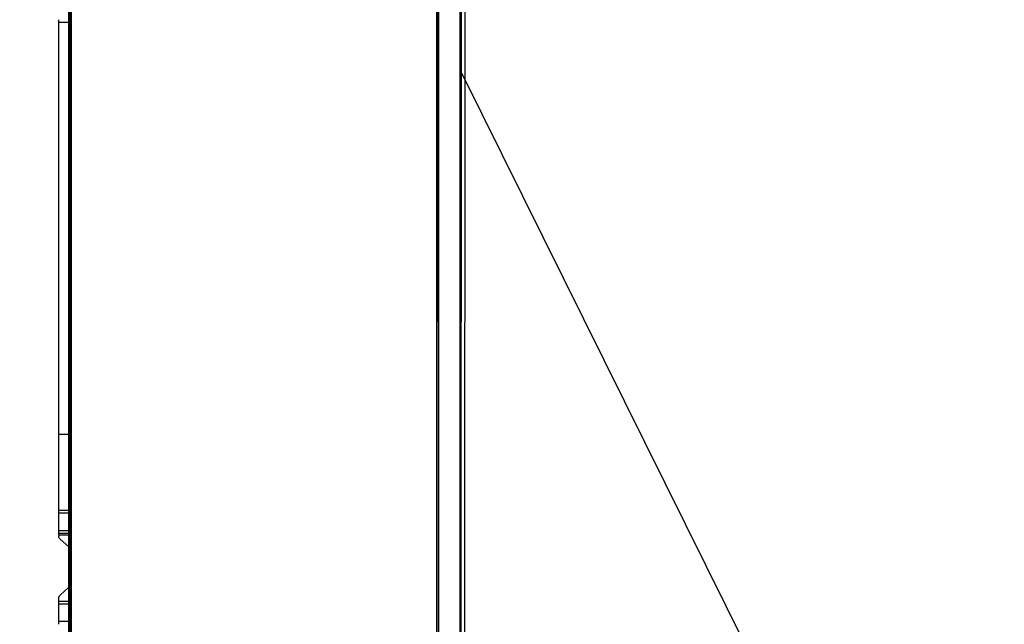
# Model space of a CAD drawing. Header units: millimetres. Extents: x -424979 to 718034, y -72486 to 344972.
# Tile 230 of 256: x 589523 to 590694, y 146013 to 146732. Entities that reach past the tile are written whole.
import ezdxf
from ezdxf import colors
from ezdxf.entities.mleader import LeaderData, LeaderLine
from ezdxf.math import Vec2, Vec3
from ezdxf.xclip import XClip

# ---------------------------------------------------------------- set-up
doc = ezdxf.new("R2010")
doc.units = ezdxf.units.MM
doc.header["$MEASUREMENT"] = 0
doc.header["$XCLIPFRAME"] = 0
doc.layers.add('IS_KLIM Opis_Średnice', color=7, linetype='Continuous', lineweight=9)
doc.layers.add('SKAN - RZUT_7_0_Nr_pióra__1', color=7, linetype='Continuous', lineweight=13)
doc.layers.add('IS_KLIM_urządzenia', color=3, linetype='Continuous')
doc.layers.add('Rysunki i obrazki', color=7, linetype='Continuous')
picture_1 = doc.add_image_def('image7.tif', size_in_pixel=(14115, 7016))

# ---------------------------------------------------------------- blocks, each defined once
blk = doc.blocks.new('Rysunek_7_7', base_point=(-247133.1, 120862.7))
at = {"layer": 'SKAN - RZUT_7_0_Nr_pióra__1', "color": 7, "lineweight": 13}
image = blk.add_image(picture_1, insert=(-306883.1, 91162.7), size_in_units=(119499.9, 59400), dxfattribs=at)
image.set_boundary_path([(-0.5, -0.5), (14114.5, 7015.5)])
blk = doc.blocks.new('G$CFEA986A8')
at = {"layer": 'IS_KLIM_urządzenia', "linetype": 'Continuous'}
for p, q in [((209.47, 201.26), (210.97, 201.26)), ((210.97, 201.26), (210.97, 196.29)), ((210.97, 201.26), (219.47, 201.26)), ((219.47, 196.29), (219.47, 201.26)), ((219.47, 201.26), (220.97, 201.26)), ((220.97, 201.26), (220.97, 196.29)), ((220.97, 201.26), (222.34, 201.26)), ((223.82, 200.61), (227.77, 196.29)), ((247.78, 196.29), (251.6, 200.59)), ((253.61, 201.26), (253.09, 201.26)), ((255.91, 201.26), (264.42, 201.26)), ((303.61, 201.26), (507.43, 201.26)), ((507.43, 196.29), (507.43, 201.26)), ((507.43, 201.26), (508.86, 201.26)), ((239.13, 196.24), (239.13, 196.29)), ((239.13, 195.13), (239.13, 195.58)), ((278.23, 195.58), (278.23, 195.13)), ((320.84, 196.24), (320.84, 196.29)), ((320.84, 195.58), (320.84, 196.24)), ((320.84, 195.13), (320.84, 195.58)), ((326.83, 196.24), (326.83, 196.29)), ((326.83, 195.58), (326.83, 196.24)), ((326.83, 195.13), (326.83, 195.58)), ((371.52, 196.29), (371.52, 196.24)), ((371.52, 196.24), (371.52, 195.58)), ((371.52, 195.58), (371.52, 195.13)), ((391.02, 196.24), (391.02, 196.29)), ((391.02, 195.13), (391.02, 195.58)), ((420.02, 196.29), (420.02, 196.24)), ((420.02, 195.13), (420.02, 195.58)), ((448.64, 196.29), (448.64, 196.24)), ((448.64, 195.58), (448.64, 195.13)), ((46.52, 13.96), (921.55, 13.84)), ((48.58, 13.7), (919.48, 13.58)), ((919.48, 13.06), (48.58, 13.18)), ((58.73, 0), (909.33, -0.12)), ((58.74, 2.46), (909.33, 2.34)), ((909.33, 1.87), (58.74, 1.98))]:
    blk.add_line(p, q, dxfattribs=at)
at = {"layer": 'IS_KLIM_urządzenia', "linetype": 'Continuous', "extrusion": (0, 0, -1)}
for centre, start, end in [((-222.34, 199.26), 90, 137.5532), ((-253.09, 199.26), 41.5986, 90)]:
    blk.add_arc(centre, 2, start, end, dxfattribs=at)
at = {"layer": 'IS_KLIM_urządzenia', "linetype": 'Continuous'}
for points, degree in [([(253.61, 196.29), (253.61, 197.95), (253.61, 199.6), (253.61, 201.26)], 3), ([(254.48, 196.29), (254.48, 197.95), (254.48, 199.6), (254.48, 201.26)], 3), ([(254.48, 201.26), (254.96, 201.26), (255.43, 201.26), (255.91, 201.26)], 3), ([(255.91, 201.26), (255.91, 199.6), (255.91, 197.95), (255.91, 196.29)], 3), ([(264.42, 196.29), (264.42, 197.95), (264.42, 199.6), (264.42, 201.26)], 3), ([(264.42, 201.26), (264.93, 201.26), (265.45, 201.26), (265.97, 201.26)], 3), ([(265.97, 201.26), (265.97, 196.29)], 1), ([(303.61, 201.26), (303.61, 196.29)], 1), ([(239.13, 196.24), (186.25, 196.24), (133.37, 196.24), (80.5, 196.24)], 3), ([(80.5, 195.58), (133.37, 195.58), (186.25, 195.58), (239.13, 195.58)], 3), ([(239.13, 196.29), (266.37, 196.29), (293.61, 196.29), (320.84, 196.29)], 3), ([(320.84, 196.24), (293.61, 196.24), (266.37, 196.24), (239.13, 196.24)], 3), ([(239.13, 195.58), (239.13, 195.8), (239.13, 196.02), (239.13, 196.24)], 3), ([(239.13, 195.58), (252.17, 195.58), (265.2, 195.58), (278.23, 195.58)], 3), ([(320.84, 196.29), (322.84, 196.29), (324.84, 196.29), (326.83, 196.29)], 3), ([(326.83, 196.24), (324.84, 196.24), (322.84, 196.24), (320.84, 196.24)], 3), ([(320.84, 195.58), (322.84, 195.58), (324.84, 195.58), (326.83, 195.58)], 3), ([(371.52, 196.24), (356.63, 196.24), (341.73, 196.24), (326.83, 196.24)], 3), ([(326.83, 195.58), (341.73, 195.58), (356.63, 195.58), (371.52, 195.58)], 3), ([(371.52, 196.29), (378.02, 196.29), (384.52, 196.29), (391.02, 196.29)], 3), ([(391.02, 196.24), (384.52, 196.24), (378.02, 196.24), (371.52, 196.24)], 3), ([(371.52, 195.58), (378.02, 195.58), (384.52, 195.58), (391.02, 195.58)], 3), ([(391.02, 196.29), (400.69, 196.29), (410.36, 196.29), (420.02, 196.29)], 3), ([(391.02, 195.58), (391.02, 195.8), (391.02, 196.02), (391.02, 196.24)], 3), ([(420.02, 196.24), (410.36, 196.24), (400.69, 196.24), (391.02, 196.24)], 3), ([(391.02, 195.58), (400.69, 195.58), (410.36, 195.58), (420.02, 195.58)], 3), ([(420.02, 196.29), (429.56, 196.29), (439.1, 196.29), (448.64, 196.29)], 3), ([(420.02, 195.58), (420.02, 195.8), (420.02, 196.02), (420.02, 196.24)], 3), ([(420.02, 195.58), (429.56, 195.58), (439.1, 195.58), (448.64, 195.58)], 3), ([(448.64, 196.29), (505.06, 196.29), (561.48, 196.29), (772.5, 196.17)], 3), ([(448.64, 196.24), (448.64, 196.02), (448.64, 195.8), (448.64, 195.58)], 3), ([(772.5, 196.12), (561.48, 196.24), (505.06, 196.24), (448.64, 196.24)], 3), ([(239.13, 195.13), (186.25, 195.13), (133.37, 195.13), (80.5, 195.13)], 3), ([(278.23, 195.13), (265.2, 195.13), (252.17, 195.13), (239.13, 195.13)], 3), ([(326.83, 195.13), (324.84, 195.13), (322.84, 195.13), (320.84, 195.13)], 3), ([(371.52, 195.13), (356.63, 195.13), (341.73, 195.13), (326.83, 195.13)], 3), ([(391.02, 195.13), (384.52, 195.13), (378.02, 195.13), (371.52, 195.13)], 3), ([(420.02, 195.13), (410.36, 195.13), (400.69, 195.13), (391.02, 195.13)], 3), ([(772.5, 195.01), (561.48, 195.13), (505.06, 195.13), (448.64, 195.13)], 3)]:
    blk.add_open_spline(points, degree=degree, dxfattribs=at)
for points, knots in [([(253.61, 201.26), (253.87, 201.26), (254.14, 201.26), (254.43, 201.26), (254.45, 201.26), (254.48, 201.26)], [0, 0, 0, 0, 0.911049, 0.911049, 1, 1, 1, 1]), ([(265.97, 201.26), (266.02, 201.26), (266.06, 201.26), (270.28, 201.26), (274.45, 201.26), (286.95, 201.26), (295.28, 201.26), (303.61, 201.26)], [0, 0, 0, 0, 0.003771, 0.003771, 0.335869, 0.335869, 1, 1, 1, 1]), ([(80.5, 196.29), (94.71, 196.29), (108.92, 196.29), (161.8, 196.29), (200.47, 196.29), (239.13, 196.29)], [0, 0, 0, 0, 0.268807, 0.268807, 1, 1, 1, 1]), ([(278.23, 195.58), (285.33, 195.58), (292.43, 195.58), (306.64, 195.58), (313.74, 195.58), (320.84, 195.58)], [0, 0, 0, 0, 0.5, 0.5, 1, 1, 1, 1]), ([(326.83, 196.29), (337.74, 196.29), (348.64, 196.29), (363.53, 196.29), (367.53, 196.29), (371.52, 196.29)], [0, 0, 0, 0, 0.731807, 0.731807, 1, 1, 1, 1]), ([(448.64, 196.24), (441.24, 196.24), (433.84, 196.24), (424.3, 196.24), (422.16, 196.24), (420.02, 196.24)], [0, 0, 0, 0, 0.776026, 0.776026, 1, 1, 1, 1]), ([(448.64, 195.58), (499.41, 195.58), (550.18, 195.58), (761.2, 195.46), (766.85, 195.46), (772.5, 195.46)], [0, 0, 0, 0, 0.899861, 0.899861, 1, 1, 1, 1]), ([(320.84, 195.13), (320.51, 195.13), (320.18, 195.13), (318.51, 195.13), (317.18, 195.13), (310.51, 195.13), (305.18, 195.13), (292.64, 195.13), (285.43, 195.13), (278.23, 195.13)], [0, 0, 0, 0, 0.023466, 0.023466, 0.117331, 0.117331, 0.49279, 0.49279, 1, 1, 1, 1]), ([(448.64, 195.13), (441.24, 195.13), (433.84, 195.13), (424.3, 195.13), (422.16, 195.13), (420.02, 195.13)], [0, 0, 0, 0, 0.776026, 0.776026, 1, 1, 1, 1])]:
    blk.add_open_spline(points, degree=3, knots=knots, dxfattribs=at)

msp = doc.modelspace()

# ---------------------------------------------------------------- block references
at = {"layer": 'IS_KLIM_urządzenia', "xscale": 2.4, "yscale": 2.4, "zscale": 2.4, "rotation": 89.99999999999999}
msp.add_blockref('G$CFEA986A8', (590052.5, 145510.5), dxfattribs=at)
at = {"layer": 'Rysunki i obrazki', "color": 151, "linetype": 'Continuous', "lineweight": 20, "true_color": 0x80c2ff}
ref = msp.add_blockref('Rysunek_7_7', (578150.8, 164030.1), dxfattribs=at)
XClip(ref).set_block_clipping_path([(-306883.0907464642, 91162.6626359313), (-187383.1463020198, 150562.679302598)])

# ---------------------------------------------------------------- next in the draw order: leaders
at = {"layer": 'IS_KLIM Opis_Średnice', "ltscale": 30}
ml = msp.add_multileader_mtext('Standard', dxfattribs=at)
ml.set_content('{\\fArial|b0|i0|c238|p0;\\C7;Odprowadzenie skroplin (przewód tłoczny) od klimatyzatora zastosować pompkę skroplin. W związku z brakiiem w pobliżu istenijącego pionu kanalizacyji sanitarnej skropliny z klimatyzacji zaleca się odprowadzić na zewnątrz budynku. W tym celu należy zamontować rurę odpływową, która skieruje wodę do rynny lub specjalnego zbiornika. Należy pamiętać o regularnym opróżnianiu zbiornika, aby zapobiec jego przepełnieniu. Ustalić bezpośrednio z Inwestrem podczas  robót budowlanych.  }', color=256)
ml.set_leader_properties()
ml.build(insert=Vec2(0, 0))
ml.multileader.update_dxf_attribs({"text_left_attachment_type": 6, "text_right_attachment_type": 6, "dogleg_length": 0.36})
ctx = ml.context
ctx.base_point, ctx.char_height, ctx.plane_origin, ctx.plane_y_axis = Vec3(592315.1, 142106.4), 250, Vec3(601975, 148891.3), Vec3(0, -1)
ctx.left_attachment, ctx.right_attachment = 6, 6
notes = []
notes.append((ctx, [(1, (1, 1, 0), (592314.7, 142106.4), (1, 0), 0.36, [(0, [(590046.7, 146672.1)], 256, [])])]))
ctx.mtext.insert, ctx.mtext.width, ctx.mtext.flow_direction = Vec3(592317.1, 142429.9), 11099.971, 5
ctx.mtext.has_bg_fill, ctx.mtext.bg_color, ctx.mtext.bg_scale_factor, ctx.mtext.bg_transparency, ctx.mtext.use_window_bg_color = 1, -939524096, 1.5, 0, 1
for ctx, leaders in notes:
    for number, flags, end, landing, length, lines in leaders:
        leader = LeaderData()
        leader.index, (leader.has_last_leader_line, leader.has_dogleg_vector, leader.attachment_direction) = number, flags
        leader.last_leader_point, leader.dogleg_vector, leader.dogleg_length = Vec3(end), Vec3(landing), length
        for number, points, colour, breaks in lines:
            line = LeaderLine()
            line.index, line.vertices, line.color, line.breaks = number, Vec3.list(points), colors.encode_raw_color(colour), breaks
            leader.lines.append(line)
        ctx.leaders.append(leader)

doc.saveas('drawing.dxf')
